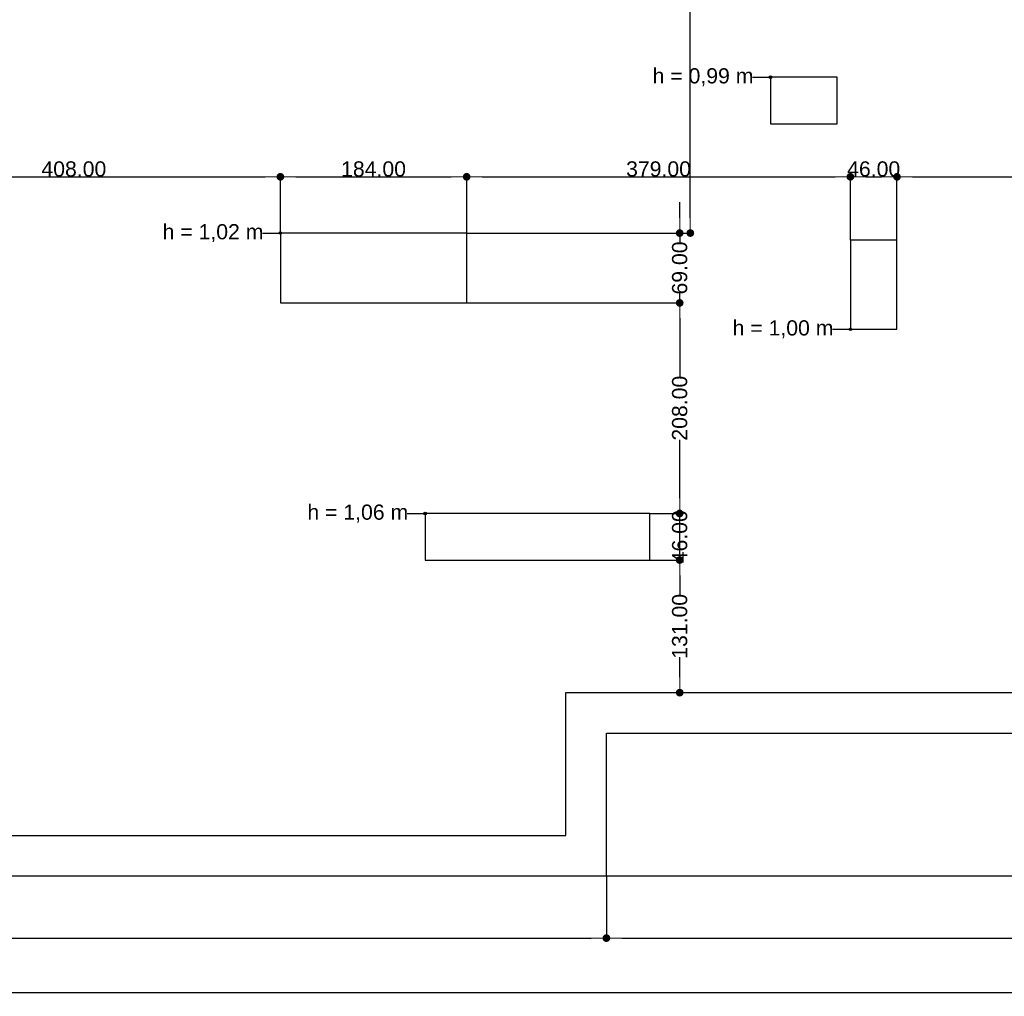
# Model space of a CAD drawing. Header units: millimetres. Extents: x -175445 to -20415, y -559200 to 231527.
# Tile 106 of 256: x -103991 to -94265, y -249072 to -239425. Entities that reach past the tile are written whole.
import ezdxf

# ---------------------------------------------------------------- set-up
doc = ezdxf.new("R2010")
doc.units = ezdxf.units.MM
doc.header["$MEASUREMENT"] = 0
doc.linetypes.add('Wipeout_Contour', pattern=[1000, 0, -1000])
for name, color, linetype in [('Linia', 7, 'Continuous'), ('Strop', 7, 'Continuous'), ('Słup', 7, 'Continuous'), ('Tekst', 7, 'Continuous'), ('Wymiary', 63, 'Continuous')]:
    doc.layers.add(name, color=color, linetype=linetype)
doc.styles.add('Arial', font='txt')
doc.styles.add('Times new roman', font='txt')
doc.dimstyles.new('GENERATED_STYLE__1', dxfattribs={"dimtxt": 150, "dimasz": 152, "dimexe": 0.18, "dimexo": 0, "dimgap": 0.09, "dimtad": 1, "dimtih": 1, "dimtoh": 1, "dimlfac": 0.1, "dimzin": 0, "dimdsep": 46, "dimtxsty": 'Arial', "dimblk": 'ARROWHEAD_11', "dimblk1": 'ARROWHEAD_11', "dimblk2": 'ARROWHEAD_11', "dimcen": 0.09, "dimclrd": 114, "dimclre": 114, "dimclrt": 114, "dimazin": 0, "dimtfac": 1, "dimtdec": 4, "dimtmove": 0, "dimatfit": 3, "dimfxl": 1, "dimtolj": 1, "dimtzin": 0, "dimarcsym": 0})
doc.dimstyles.new('GENERATED_STYLE__2', dxfattribs={"dimtxt": 150, "dimasz": 152, "dimexe": 0.18, "dimexo": 0, "dimgap": 0.09, "dimtad": 1, "dimlfac": 0.1, "dimzin": 0, "dimdsep": 46, "dimtxsty": 'Arial', "dimblk": 'ARROWHEAD_11', "dimblk1": 'ARROWHEAD_11', "dimblk2": 'ARROWHEAD_11', "dimcen": 0.09, "dimclrd": 114, "dimclre": 114, "dimclrt": 114, "dimazin": 0, "dimtfac": 1, "dimtdec": 4, "dimtmove": 0, "dimatfit": 3, "dimfxl": 1, "dimtolj": 1, "dimtzin": 0, "dimarcsym": 0})
doc.dimstyles.new('GENERATED_STYLE__3', dxfattribs={"dimtxt": 150, "dimasz": 152, "dimexe": 0.18, "dimexo": 0, "dimgap": 0.09, "dimtad": 1, "dimlfac": 0.1, "dimzin": 0, "dimdsep": 46, "dimtxsty": 'Arial', "dimblk": 'ARROWHEAD_11', "dimblk1": 'ARROWHEAD_11', "dimblk2": 'ARROWHEAD_11', "dimcen": 0.09, "dimclrd": 114, "dimclre": 114, "dimclrt": 114, "dimazin": 0, "dimtfac": 1, "dimtdec": 4, "dimtmove": 2, "dimatfit": 3, "dimfxl": 1, "dimtolj": 1, "dimtzin": 0, "dimarcsym": 0})

# ---------------------------------------------------------------- blocks, each defined once
blk = doc.blocks.new('ARROWHEAD_11')
at = {"color": 0, "linetype": 'Continuous', "lineweight": 0}
blk.add_line((0, 0), (-1, 0), dxfattribs=at)
at = {"color": 0, "linetype": 'Continuous', "lineweight": 0, "const_width": 0.25, "flags": 128}
blk.add_lwpolyline([(-0.125, 0, 1), (0.125, 0, 1)], format="xyb", close=True, dxfattribs=at)
blk = doc.blocks.new('*D3990')
at = {"layer": 'Defpoints', "color": 0}
for p in [(-101415.5, -240976.8), (-101415.5, -241532.5), (-105495.5, -241862.5)]:
    blk.add_point(p, dxfattribs=at)
at = {"layer": 'Wymiary', "color": 114, "lineweight": -2}
for p, q in [((-105495.5, -241862.5), (-105495.5, -240976.6)), ((-105343.5, -240976.8), (-101567.5, -240976.8)), ((-101415.5, -241532.5), (-101415.5, -240976.6))]:
    blk.add_line(p, q, dxfattribs=at)
at = {"layer": 'Wymiary', "color": 114, "lineweight": -2, "xscale": 152, "yscale": 152, "zscale": 152, "rotation": 180}
blk.add_blockref('ARROWHEAD_11', (-105495.5, -240976.8), dxfattribs=at)
at = {"layer": 'Wymiary', "color": 114, "lineweight": -2, "xscale": 152, "yscale": 152, "zscale": 152}
blk.add_blockref('ARROWHEAD_11', (-101415.5, -240976.8), dxfattribs=at)
at = {"layer": 'Wymiary', "color": 114, "lineweight": 13, "insert": (-103455.5, -240900.1), "char_height": 150, "attachment_point": 5, "style": 'Arial'}
blk.add_mtext('\\A1;408.00', dxfattribs=at)
blk = doc.blocks.new('*D3991')
at = {"layer": 'Defpoints', "color": 0}
for p in [(-99575.5, -240976.8), (-101415.5, -241532.5), (-99575.5, -241532.5)]:
    blk.add_point(p, dxfattribs=at)
at = {"layer": 'Wymiary', "color": 114, "lineweight": -2}
for p, q in [((-101415.5, -241532.5), (-101415.5, -240976.6)), ((-101263.5, -240976.8), (-99727.5, -240976.8)), ((-99575.5, -241532.5), (-99575.5, -240976.6))]:
    blk.add_line(p, q, dxfattribs=at)
at = {"layer": 'Wymiary', "color": 114, "lineweight": -2, "xscale": 152, "yscale": 152, "zscale": 152, "rotation": 180}
blk.add_blockref('ARROWHEAD_11', (-101415.5, -240976.8), dxfattribs=at)
at = {"layer": 'Wymiary', "color": 114, "lineweight": -2, "xscale": 152, "yscale": 152, "zscale": 152}
blk.add_blockref('ARROWHEAD_11', (-99575.5, -240976.8), dxfattribs=at)
at = {"layer": 'Wymiary', "color": 114, "lineweight": 13, "insert": (-100495.5, -240900.1), "char_height": 150, "attachment_point": 5, "style": 'Arial'}
blk.add_mtext('\\A1;184.00', dxfattribs=at)
blk = doc.blocks.new('*D3992')
at = {"layer": 'Defpoints', "color": 0}
for p in [(-95785.5, -240976.8), (-99575.5, -241532.5), (-95785.5, -241602.5)]:
    blk.add_point(p, dxfattribs=at)
at = {"layer": 'Wymiary', "color": 114, "lineweight": -2}
for p, q in [((-99575.5, -241532.5), (-99575.5, -240976.6)), ((-99423.5, -240976.8), (-95937.5, -240976.8)), ((-95785.5, -241602.5), (-95785.5, -240976.6))]:
    blk.add_line(p, q, dxfattribs=at)
at = {"layer": 'Wymiary', "color": 114, "lineweight": -2, "xscale": 152, "yscale": 152, "zscale": 152, "rotation": 180}
blk.add_blockref('ARROWHEAD_11', (-99575.5, -240976.8), dxfattribs=at)
at = {"layer": 'Wymiary', "color": 114, "lineweight": -2, "xscale": 152, "yscale": 152, "zscale": 152}
blk.add_blockref('ARROWHEAD_11', (-95785.5, -240976.8), dxfattribs=at)
at = {"layer": 'Wymiary', "color": 114, "lineweight": 13, "insert": (-97680.5, -240900.1), "char_height": 150, "attachment_point": 5, "style": 'Arial'}
blk.add_mtext('\\A1;379.00', dxfattribs=at)
blk = doc.blocks.new('*D3993')
at = {"layer": 'Defpoints', "color": 0}
for p in [(-95325.5, -240976.8), (-95785.5, -241602.5), (-95325.5, -241602.5)]:
    blk.add_point(p, dxfattribs=at)
at = {"layer": 'Wymiary', "color": 114, "lineweight": -2}
for p, q in [((-95785.5, -241602.5), (-95785.5, -240976.6)), ((-95633.5, -240976.8), (-95477.5, -240976.8)), ((-95325.5, -241602.5), (-95325.5, -240976.6))]:
    blk.add_line(p, q, dxfattribs=at)
at = {"layer": 'Wymiary', "color": 114, "lineweight": -2, "xscale": 152, "yscale": 152, "zscale": 152, "rotation": 180}
blk.add_blockref('ARROWHEAD_11', (-95785.5, -240976.8), dxfattribs=at)
at = {"layer": 'Wymiary', "color": 114, "lineweight": -2, "xscale": 152, "yscale": 152, "zscale": 152}
blk.add_blockref('ARROWHEAD_11', (-95325.5, -240976.8), dxfattribs=at)
at = {"layer": 'Wymiary', "color": 114, "lineweight": 13, "insert": (-95555.5, -240900.1), "char_height": 150, "attachment_point": 5, "style": 'Arial'}
blk.add_mtext('\\A1;46.00', dxfattribs=at)
blk = doc.blocks.new('*D3994')
at = {"layer": 'Defpoints', "color": 0}
for p in [(-92055.5, -240976.8), (-95325.5, -241602.5), (-92055.5, -242332.5)]:
    blk.add_point(p, dxfattribs=at)
at = {"layer": 'Wymiary', "color": 114, "lineweight": -2}
for p, q in [((-95325.5, -241602.5), (-95325.5, -240976.6)), ((-95173.5, -240976.8), (-92207.5, -240976.8)), ((-92055.5, -242332.5), (-92055.5, -240976.6))]:
    blk.add_line(p, q, dxfattribs=at)
at = {"layer": 'Wymiary', "color": 114, "lineweight": -2, "xscale": 152, "yscale": 152, "zscale": 152, "rotation": 180}
blk.add_blockref('ARROWHEAD_11', (-95325.5, -240976.8), dxfattribs=at)
at = {"layer": 'Wymiary', "color": 114, "lineweight": -2, "xscale": 152, "yscale": 152, "zscale": 152}
blk.add_blockref('ARROWHEAD_11', (-92055.5, -240976.8), dxfattribs=at)
at = {"layer": 'Wymiary', "color": 114, "lineweight": 13, "insert": (-93690.5, -240900.1), "char_height": 150, "attachment_point": 5, "style": 'Arial'}
blk.add_mtext('\\A1;327.00', dxfattribs=at)
blk = doc.blocks.new('*D4045')
at = {"layer": 'Defpoints', "color": 0}
for p in [(-97765.5, -244762.5), (-97471.6, -244762.5), (-98595.5, -246072.5)]:
    blk.add_point(p, dxfattribs=at)
at = {"layer": 'Wymiary', "color": 114, "lineweight": -2}
for p, q in [((-97765.5, -244762.5), (-97471.4, -244762.5)), ((-97471.6, -244914.5), (-97471.6, -245113.4)), ((-97471.6, -245920.5), (-97471.6, -245721.6)), ((-98595.5, -246072.5), (-97471.4, -246072.5))]:
    blk.add_line(p, q, dxfattribs=at)
at = {"layer": 'Wymiary', "color": 114, "lineweight": -2, "xscale": 152, "yscale": 152, "zscale": 152}
for p, rotation in [((-97471.6, -244762.5), 90), ((-97471.6, -246072.5), 270)]:
    blk.add_blockref('ARROWHEAD_11', p, dxfattribs=dict(at, rotation=rotation))
at = {"layer": 'Wymiary', "color": 114, "lineweight": 13, "insert": (-97471.6, -245417.5), "char_height": 150, "attachment_point": 5, "rotation": 90, "style": 'Arial'}
blk.add_mtext('\\A1;131.00', dxfattribs=at)
blk = doc.blocks.new('*D4046')
at = {"layer": 'Defpoints', "color": 0}
for p in [(-97765.5, -244302.5), (-97471.6, -244302.5), (-97765.5, -244762.5)]:
    blk.add_point(p, dxfattribs=at)
at = {"layer": 'Wymiary', "color": 114, "lineweight": -2}
for p, q in [((-97471.6, -244150.5), (-97471.6, -243998.5)), ((-97765.5, -244302.5), (-97471.4, -244302.5)), ((-97471.6, -244762.5), (-97471.6, -244302.5)), ((-97765.5, -244762.5), (-97471.4, -244762.5)), ((-97471.6, -244914.5), (-97471.6, -245066.5))]:
    blk.add_line(p, q, dxfattribs=at)
at = {"layer": 'Wymiary', "color": 114, "lineweight": -2, "xscale": 152, "yscale": 152, "zscale": 152}
for p, rotation in [((-97471.6, -244302.5), 270), ((-97471.6, -244762.5), 90)]:
    blk.add_blockref('ARROWHEAD_11', p, dxfattribs=dict(at, rotation=rotation))
at = {"layer": 'Wymiary', "color": 114, "lineweight": 13, "insert": (-97471.6, -244532.5), "char_height": 150, "attachment_point": 5, "rotation": 90, "style": 'Arial'}
blk.add_mtext('\\A1;46.00', dxfattribs=at)
blk = doc.blocks.new('*D4047')
at = {"layer": 'Defpoints', "color": 0}
for p in [(-99575.5, -242222.5), (-97471.6, -242222.5), (-97765.5, -244302.5)]:
    blk.add_point(p, dxfattribs=at)
at = {"layer": 'Wymiary', "color": 114, "lineweight": -2}
for p, q in [((-99575.5, -242222.5), (-97471.4, -242222.5)), ((-97471.6, -242374.5), (-97471.6, -242950)), ((-97471.6, -244150.5), (-97471.6, -243575)), ((-97765.5, -244302.5), (-97471.4, -244302.5))]:
    blk.add_line(p, q, dxfattribs=at)
at = {"layer": 'Wymiary', "color": 114, "lineweight": -2, "xscale": 152, "yscale": 152, "zscale": 152}
for p, rotation in [((-97471.6, -242222.5), 90), ((-97471.6, -244302.5), 270)]:
    blk.add_blockref('ARROWHEAD_11', p, dxfattribs=dict(at, rotation=rotation))
at = {"layer": 'Wymiary', "color": 114, "lineweight": 13, "insert": (-97471.6, -243262.5), "char_height": 150, "attachment_point": 5, "rotation": 90, "style": 'Arial'}
blk.add_mtext('\\A1;208.00', dxfattribs=at)
blk = doc.blocks.new('*D4048')
at = {"layer": 'Defpoints', "color": 0}
for p in [(-99575.5, -241532.5), (-97471.6, -241532.5), (-99575.5, -242222.5)]:
    blk.add_point(p, dxfattribs=at)
at = {"layer": 'Wymiary', "color": 114, "lineweight": -2}
for p, q in [((-97471.6, -241380.5), (-97471.6, -241228.5)), ((-99575.5, -241532.5), (-97471.4, -241532.5)), ((-97471.6, -241532.5), (-97471.6, -241624.2)), ((-97471.6, -242222.5), (-97471.6, -242130.8)), ((-99575.5, -242222.5), (-97471.4, -242222.5)), ((-97471.6, -242374.5), (-97471.6, -242526.5))]:
    blk.add_line(p, q, dxfattribs=at)
at = {"layer": 'Wymiary', "color": 114, "lineweight": -2, "xscale": 152, "yscale": 152, "zscale": 152}
for p, rotation in [((-97471.6, -241532.5), 270), ((-97471.6, -242222.5), 90)]:
    blk.add_blockref('ARROWHEAD_11', p, dxfattribs=dict(at, rotation=rotation))
at = {"layer": 'Wymiary', "color": 114, "lineweight": 13, "insert": (-97471.6, -241877.5), "char_height": 150, "attachment_point": 5, "rotation": 90, "style": 'Arial'}
blk.add_mtext('\\A1;69.00', dxfattribs=at)
blk = doc.blocks.new('*D4049')
at = {"layer": 'Defpoints', "color": 0}
for p in [(-99496, -235812.4), (-97366.6, -235812.4), (-99575.5, -241532.5)]:
    blk.add_point(p, dxfattribs=at)
at = {"layer": 'Wymiary', "color": 114, "lineweight": -2}
for p, q in [((-99496, -235812.4), (-97366.4, -235812.4)), ((-97366.6, -241380.5), (-97366.6, -235964.4)), ((-99575.5, -241532.5), (-97366.4, -241532.5))]:
    blk.add_line(p, q, dxfattribs=at)
at = {"layer": 'Wymiary', "color": 114, "lineweight": -2, "xscale": 152, "yscale": 152, "zscale": 152}
for p, rotation in [((-97366.6, -235812.4), 90), ((-97366.6, -241532.5), 270)]:
    blk.add_blockref('ARROWHEAD_11', p, dxfattribs=dict(at, rotation=rotation))
at = {"layer": 'Wymiary', "color": 114, "lineweight": 13, "insert": (-97471.6, -238416), "char_height": 150, "attachment_point": 5, "rotation": 90, "style": 'Arial'}
blk.add_mtext('\\A1;572', dxfattribs=at)
blk = doc.blocks.new('*D4085')
at = {"layer": 'Defpoints', "color": 0}
for p in [(-143617.9, -247882.5), (-98195.5, -247882.5), (-98195.5, -248497.2)]:
    blk.add_point(p, dxfattribs=at)
at = {"layer": 'Wymiary', "color": 114, "lineweight": -2}
for p, q in [((-143617.9, -247882.5), (-143617.9, -248497.4)), ((-98195.5, -247882.5), (-98195.5, -248497.4)), ((-143465.9, -248497.2), (-98347.5, -248497.2))]:
    blk.add_line(p, q, dxfattribs=at)
at = {"layer": 'Wymiary', "color": 114, "lineweight": -2, "xscale": 152, "yscale": 152, "zscale": 152, "rotation": 180}
blk.add_blockref('ARROWHEAD_11', (-143617.9, -248497.2), dxfattribs=at)
at = {"layer": 'Wymiary', "color": 114, "lineweight": -2, "xscale": 152, "yscale": 152, "zscale": 152}
blk.add_blockref('ARROWHEAD_11', (-98195.5, -248497.2), dxfattribs=at)
at = {"layer": 'Wymiary', "color": 114, "lineweight": 13, "insert": (-120906.7, -248420.5), "char_height": 150, "attachment_point": 5, "style": 'Arial'}
blk.add_mtext('\\A1;4542', dxfattribs=at)
blk = doc.blocks.new('*D4086')
at = {"layer": 'Defpoints', "color": 0}
for p in [(-76445.5, -246472.5), (-98195.5, -247882.5), (-76445.5, -248497.2)]:
    blk.add_point(p, dxfattribs=at)
at = {"layer": 'Wymiary', "color": 114, "lineweight": -2}
for p, q in [((-76445.5, -246472.5), (-76445.5, -248497.4)), ((-98195.5, -247882.5), (-98195.5, -248497.4)), ((-98043.5, -248497.2), (-76597.5, -248497.2))]:
    blk.add_line(p, q, dxfattribs=at)
at = {"layer": 'Wymiary', "color": 114, "lineweight": -2, "xscale": 152, "yscale": 152, "zscale": 152, "rotation": 180}
blk.add_blockref('ARROWHEAD_11', (-98195.5, -248497.2), dxfattribs=at)
at = {"layer": 'Wymiary', "color": 114, "lineweight": -2, "xscale": 152, "yscale": 152, "zscale": 152}
blk.add_blockref('ARROWHEAD_11', (-76445.5, -248497.2), dxfattribs=at)
at = {"layer": 'Wymiary', "color": 114, "lineweight": 13, "insert": (-87320.5, -248420.5), "char_height": 150, "attachment_point": 5, "style": 'Arial'}
blk.add_mtext('\\A1;2175.00', dxfattribs=at)
blk = doc.blocks.new('*D4088')
at = {"layer": 'Defpoints', "color": 0}
for p in [(-76445.5, -246472.5), (-67136.6, -246472.5), (-98195.5, -247882.5)]:
    blk.add_point(p, dxfattribs=at)
at = {"layer": 'Wymiary', "color": 114, "lineweight": -2}
for p, q in [((-76445.5, -246472.5), (-67136.5, -246472.5)), ((-67136.6, -246624.5), (-67136.6, -246873.4)), ((-67136.6, -247730.5), (-67136.6, -247481.6)), ((-98195.5, -247882.5), (-67136.5, -247882.5))]:
    blk.add_line(p, q, dxfattribs=at)
at = {"layer": 'Wymiary', "color": 114, "lineweight": -2, "xscale": 152, "yscale": 152, "zscale": 152}
for p, rotation in [((-67136.6, -246472.5), 90), ((-67136.6, -247882.5), 270)]:
    blk.add_blockref('ARROWHEAD_11', p, dxfattribs=dict(at, rotation=rotation))
at = {"layer": 'Wymiary', "color": 114, "lineweight": 13, "insert": (-67136.6, -247177.5), "char_height": 150, "attachment_point": 5, "rotation": 90, "style": 'Arial'}
blk.add_mtext('\\A1;141.00', dxfattribs=at)
blk = doc.blocks.new('*D4094')
at = {"layer": 'Defpoints', "color": 0}
for p in [(-156154, -232007.7), (-69175.5, -241776.5), (-69175.5, -249034)]:
    blk.add_point(p, dxfattribs=at)
at = {"layer": 'Wymiary', "color": 114, "lineweight": -2}
for p, q in [((-156154, -232007.7), (-156154, -249034.2)), ((-69175.5, -241776.5), (-69175.5, -249034.2)), ((-156002, -249034), (-69327.5, -249034))]:
    blk.add_line(p, q, dxfattribs=at)
at = {"layer": 'Wymiary', "color": 114, "lineweight": -2, "xscale": 152, "yscale": 152, "zscale": 152, "rotation": 180}
blk.add_blockref('ARROWHEAD_11', (-156154, -249034), dxfattribs=at)
at = {"layer": 'Wymiary', "color": 114, "lineweight": -2, "xscale": 152, "yscale": 152, "zscale": 152}
blk.add_blockref('ARROWHEAD_11', (-69175.5, -249034), dxfattribs=at)
at = {"layer": 'Wymiary', "color": 114, "lineweight": 13, "insert": (-112664.7, -248957.3), "char_height": 150, "attachment_point": 5, "style": 'Arial'}
blk.add_mtext('\\A1;8697', dxfattribs=at)

msp = doc.modelspace()

# ---------------------------------------------------------------- linework, layer by layer
at = {"layer": 'Strop', "flags": 128}
for points in [[(-141925.477, -247882.5), (-98195.477, -247882.5), (-98195.477, -246475.703), (-98195.477, -246472.5), (-82945.477, -246472.5), (-76445.477, -246472.5), (-76445.477, -241776.539), (-69175.477, -241776.539), (-69175.477, -240686.539), (-69175.477, -238666.539), (-69175.477, -238082.573, 0.03207808), (-83740.973, -229648.581, 0.00052298), (-83970.746, -229540.292, 0.00198881), (-84846.585, -229132.886, 0.03139835), (-98815.362, -223819.574, 0.034913), (-116630.822, -219636.298)], [(-141925.477, -247882.5), (-98195.477, -247882.5), (-98195.477, -246475.703), (-98195.477, -246472.5), (-82945.477, -246472.5), (-76445.477, -246472.5), (-76445.477, -241776.539), (-69175.477, -241776.539), (-69175.477, -240686.539), (-69175.477, -238666.539), (-69175.477, -238082.573, 0.03207808), (-83740.973, -229648.581, 0.00052298), (-83970.746, -229540.292, 0.00198881), (-84846.585, -229132.886, 0.03139835), (-98815.362, -223819.574, 0.034913), (-116630.822, -219636.298)], [(-141925.477, -247482.5), (-98595.477, -247482.5), (-98595.477, -246475.703), (-98595.477, -246072.5), (-82945.477, -246072.5), (-76845.477, -246072.5), (-76845.477, -241376.539), (-69575.477, -241376.539), (-69575.477, -240686.539), (-69575.477, -238666.539), (-69575.477, -238296.6, 0.03166219), (-83915.361, -230008.586, 0.00051502), (-84140.893, -229902.301, 0.00198667), (-85012.909, -229496.669, 0.03139606), (-98933.785, -224201.642, 0.03567885), (-117090.059, -219967.643)]]:
    msp.add_lwpolyline(points, format="xyb", dxfattribs=at)

# ---------------------------------------------------------------- texts
at = {"layer": 'Tekst', "char_height": 150, "attachment_point": 2, "style": 'Times new roman'}
for s, insert in [('\\A1;{\\fArial|b0|i0|c0|p38;h = 0,99 m}', (-97241.221, -239904.2)), ('\\A1;{\\fArial|b0|i0|c0|p38;h = 1,02 m}', (-102081.222, -241444.2)), ('\\A1;{\\fArial|b0|i0|c0|p38;h = 1,00 m}', (-96451.222, -242394.2)), ('\\A1;{\\fArial|b0|i0|c0|p38;h = 1,06 m}', (-100651.221, -244214.2))]:
    msp.add_mtext(s, dxfattribs=dict(at, insert=insert))

# ---------------------------------------------------------------- dimensions: what is measured, and where the dimension line sits
at = {"layer": 'Wymiary', "color": 114, "lineweight": 13}
dim = msp.add_linear_dim(base=(-76445.477, -248497.217), p1=(-98195.477, -247882.5), p2=(-76445.477, -246472.5), dimstyle='GENERATED_STYLE__1', dxfattribs=at)
dim.commit()
dim.dimension.update_dxf_attribs({"geometry": '*D4086', "text_midpoint": (-87320.477, -248497.217), "dimtype": 160})
dim = msp.add_linear_dim(base=(-67136.634, -246472.5), p1=(-98195.477, -247882.5), p2=(-76445.477, -246472.5), angle=90, dimstyle='GENERATED_STYLE__2', dxfattribs=at)
dim.commit()
dim.dimension.update_dxf_attribs({"geometry": '*D4088', "text_midpoint": (-67136.634, -247177.5), "dimtype": 160, "text_rotation": 90})
dim = msp.add_linear_dim(base=(-98195.477, -248497.217), p1=(-143617.874, -247882.5), p2=(-98195.477, -247882.5), text='4542', dimstyle='GENERATED_STYLE__1', dxfattribs=at)
dim.commit()
dim.dimension.update_dxf_attribs({"geometry": '*D4085', "text_midpoint": (-120906.675, -248497.217), "dimtype": 160})

# ---------------------------------------------------------------- next in the draw order: wipeouts: each hides what was drawn before it
at = {"color": 254, "linetype": 'Wipeout_Contour', "lineweight": 0, "ltscale": 388686.421551}
msp.add_wipeout([(-96575.496, -240452.5), (-95915.496, -240452.5), (-95915.496, -239992.5), (-96575.496, -239992.5)], dxfattribs=at).dxf.layer = 'Słup'
at = {"color": 254, "linetype": 'Wipeout_Contour', "lineweight": 0, "ltscale": 403847.866709}
msp.add_wipeout([(-101415.496, -241532.5), (-101415.496, -242222.5), (-99575.496, -242222.5), (-99575.496, -241532.5)], dxfattribs=at).dxf.layer = 'Słup'
at = {"color": 254, "linetype": 'Wipeout_Contour', "lineweight": 0, "ltscale": 384386.337966}
msp.add_wipeout([(-95785.496, -242482.5), (-95325.496, -242482.5), (-95325.496, -241602.5), (-95785.496, -241602.5)], dxfattribs=at).dxf.layer = 'Słup'
at = {"color": 254, "linetype": 'Wipeout_Contour', "lineweight": 0, "ltscale": 395436.173424}
msp.add_wipeout([(-99985.496, -244302.5), (-99985.496, -244762.5), (-97765.496, -244762.5), (-97765.496, -244302.5)], dxfattribs=at).dxf.layer = 'Słup'

# ---------------------------------------------------------------- next in the draw order: hatches: boundary and pattern name
at = {"layer": 'Linia', "linetype": 'Continuous'}
for points in [[(-96562.996, -239992.5), (-96563.947, -239987.716), (-96566.657, -239983.661), (-96570.712, -239980.951), (-96575.496, -239980), (-96580.28, -239980.951), (-96584.335, -239983.661), (-96587.044, -239987.716), (-96587.996, -239992.5), (-96587.044, -239997.283), (-96584.335, -240001.339), (-96580.28, -240004.048), (-96575.496, -240005), (-96570.712, -240004.048), (-96566.657, -240001.339), (-96563.947, -239997.283)], [(-101402.996, -241532.5), (-101403.947, -241527.716), (-101406.657, -241523.661), (-101410.712, -241520.951), (-101415.496, -241520), (-101420.28, -241520.951), (-101424.335, -241523.661), (-101427.044, -241527.716), (-101427.996, -241532.5), (-101427.044, -241537.283), (-101424.335, -241541.339), (-101420.28, -241544.048), (-101415.496, -241545), (-101410.712, -241544.048), (-101406.657, -241541.339), (-101403.947, -241537.283)], [(-95772.996, -242482.5), (-95773.947, -242477.716), (-95776.657, -242473.661), (-95780.712, -242470.951), (-95785.496, -242470), (-95790.28, -242470.951), (-95794.335, -242473.661), (-95797.044, -242477.716), (-95797.996, -242482.5), (-95797.044, -242487.283), (-95794.335, -242491.339), (-95790.28, -242494.048), (-95785.496, -242495), (-95780.712, -242494.048), (-95776.657, -242491.339), (-95773.947, -242487.283)], [(-99972.996, -244302.5), (-99973.947, -244297.716), (-99976.657, -244293.661), (-99980.712, -244290.951), (-99985.496, -244290), (-99990.28, -244290.951), (-99994.335, -244293.661), (-99997.044, -244297.716), (-99997.996, -244302.5), (-99997.044, -244307.283), (-99994.335, -244311.339), (-99990.28, -244314.048), (-99985.496, -244315), (-99980.712, -244314.048), (-99976.657, -244311.339), (-99973.947, -244307.283)]]:
    msp.add_hatch(color=256, dxfattribs=at).paths.add_polyline_path(points)

# ---------------------------------------------------------------- next in the draw order: linework, layer by layer
at = {"layer": 'Linia'}
for p, q in [((-96752.305, -239992.5), (-96587.996, -239992.5)), ((-101592.305, -241532.5), (-101427.996, -241532.5)), ((-95962.305, -242482.5), (-95797.996, -242482.5)), ((-100162.305, -244302.5), (-99997.996, -244302.5))]:
    msp.add_line(p, q, dxfattribs=at)
for centre in [(-96575.496, -239992.5), (-101415.496, -241532.5), (-95785.496, -242482.5), (-99985.496, -244302.5)]:
    msp.add_circle(centre, 12.5, dxfattribs=at)
at = {"layer": 'Słup'}
for p, q in [((-95915.496, -239992.5), (-96575.496, -239992.5)), ((-96575.496, -239992.5), (-96575.496, -240452.5)), ((-95915.496, -240452.5), (-95915.496, -239992.5)), ((-96575.496, -240452.5), (-95915.496, -240452.5)), ((-101415.496, -241532.5), (-101415.496, -242222.5)), ((-99575.496, -241532.5), (-101415.496, -241532.5)), ((-99575.496, -242222.5), (-99575.496, -241532.5)), ((-95325.496, -241602.5), (-95785.496, -241602.5)), ((-95785.496, -241602.5), (-95785.496, -242482.5)), ((-95325.496, -242482.5), (-95325.496, -241602.5)), ((-101415.496, -242222.5), (-99575.496, -242222.5)), ((-95785.496, -242482.5), (-95325.496, -242482.5)), ((-99985.496, -244302.5), (-99985.496, -244762.5)), ((-97765.496, -244302.5), (-99985.496, -244302.5)), ((-97765.496, -244762.5), (-97765.496, -244302.5)), ((-99985.496, -244762.5), (-97765.496, -244762.5))]:
    msp.add_line(p, q, dxfattribs=at)

# ---------------------------------------------------------------- next in the draw order: dimensions: what is measured, and where the dimension line sits
at = {"layer": 'Wymiary', "color": 114, "lineweight": 13}
dim = msp.add_linear_dim(base=(-69175.477, -249034.024), p1=(-156154.021, -232007.681), p2=(-69175.477, -241776.539), text='8697', dimstyle='GENERATED_STYLE__1', dxfattribs=at)
dim.commit()
dim.dimension.update_dxf_attribs({"geometry": '*D4094', "text_midpoint": (-112664.749, -249034.024), "dimtype": 160})
dim = msp.add_linear_dim(base=(-97366.611, -235812.369), p1=(-99575.496, -241532.5), p2=(-99496.041, -235812.369), angle=90, text='572', dimstyle='GENERATED_STYLE__3', dxfattribs=at)
dim.commit()
dim.dimension.update_dxf_attribs({"geometry": '*D4049', "text_midpoint": (-97471.611, -238416.02), "dimtype": 160, "text_rotation": 90})
for base, p1, p2, picture, middle in [((-101415.496, -240976.793), (-105495.496, -241862.5), (-101415.496, -241532.5), '*D3990', (-103455.496, -240976.793)), ((-99575.496, -240976.793), (-101415.496, -241532.5), (-99575.496, -241532.5), '*D3991', (-100495.496, -240976.793)), ((-95785.496, -240976.793), (-99575.496, -241532.5), (-95785.496, -241602.5), '*D3992', (-97680.496, -240976.793)), ((-95325.496, -240976.793), (-95785.496, -241602.5), (-95325.496, -241602.5), '*D3993', (-95555.496, -240976.793)), ((-92055.496, -240976.793), (-95325.496, -241602.5), (-92055.496, -242332.5), '*D3994', (-93690.496, -240976.793))]:
    dim = msp.add_linear_dim(base=base, p1=p1, p2=p2, dimstyle='GENERATED_STYLE__1', dxfattribs=at)
    dim.commit()
    dim.dimension.update_dxf_attribs({"geometry": picture, "text_midpoint": middle, "dimtype": 160})
for base, p1, p2, picture, middle in [((-97471.611, -241532.5), (-99575.496, -242222.5), (-99575.496, -241532.5), '*D4048', (-97471.611, -241877.5)), ((-97471.611, -242222.5), (-97765.496, -244302.5), (-99575.496, -242222.5), '*D4047', (-97471.611, -243262.5)), ((-97471.611, -244302.5), (-97765.496, -244762.5), (-97765.496, -244302.5), '*D4046', (-97471.611, -244532.5)), ((-97471.611, -244762.5), (-98595.477, -246072.5), (-97765.496, -244762.5), '*D4045', (-97471.611, -245417.5))]:
    dim = msp.add_linear_dim(base=base, p1=p1, p2=p2, angle=90, dimstyle='GENERATED_STYLE__2', dxfattribs=at)
    dim.commit()
    dim.dimension.update_dxf_attribs({"geometry": picture, "text_midpoint": middle, "dimtype": 160, "text_rotation": 90})

doc.saveas('drawing.dxf')
